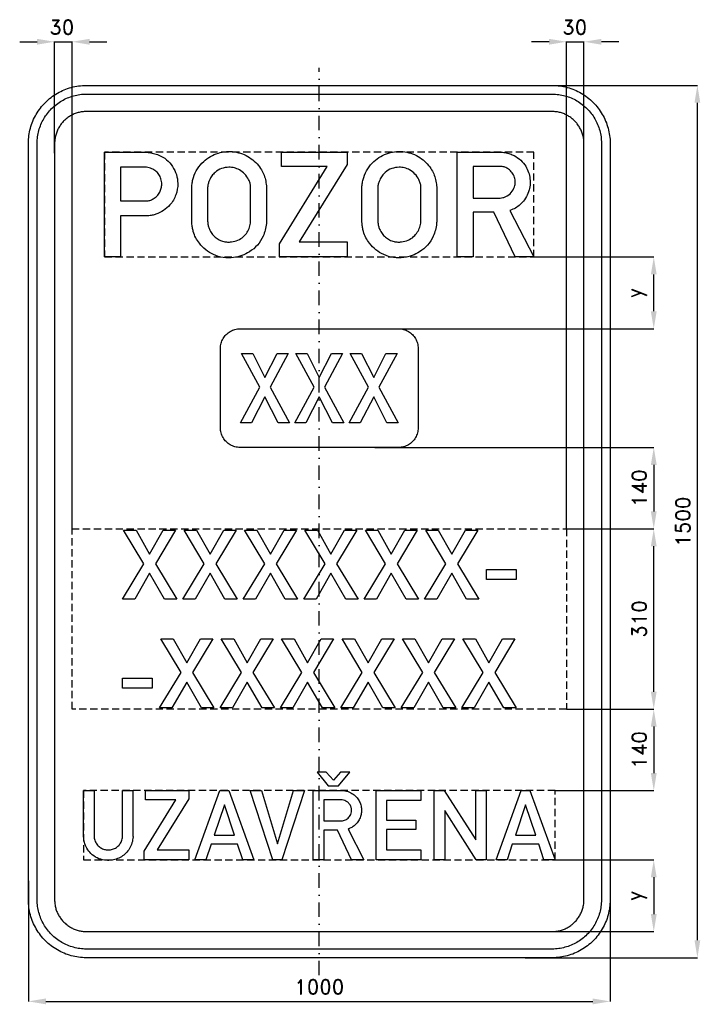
# Model space of a CAD drawing. Header units: millimetres. Extents: x -515 to 655, y -830 to 863.
import ezdxf

# ---------------------------------------------------------------- set-up
doc = ezdxf.new("R2010")
doc.units = ezdxf.units.MM
doc.header["$LTSCALE"] = 5
doc.linetypes.add('ČERCHOVANÁX2', pattern=[2, 1, -0.5, 0, -0.5])
doc.linetypes.add('ČÁRKOVANÁX2', pattern=[1.5, 1, -0.5])
doc.layers.add('Kóty', color=2, linetype='Continuous')
doc.layers.add('Značka', color=7, linetype='Continuous')
doc.styles.get("Standard").update_dxf_attribs({"font": 'romand.shx', "height": 25})
doc.dimstyles.get("Standard").update_dxf_attribs({"dimtxt": 25, "dimasz": 30, "dimexe": 0.18, "dimexo": 0.0625, "dimgap": 12.5, "dimtad": 1, "dimdec": 0, "dimzin": 0, "dimdsep": 46, "dimtxsty": 'Standard', "dimcen": 0.09, "dimadec": 0, "dimazin": 0, "dimtfac": 1, "dimtdec": 0, "dimtofl": 0, "dimtmove": 0, "dimatfit": 3, "dimfxl": 1, "dimtolj": 1, "dimtzin": 0, "dimarcsym": 0})

# ---------------------------------------------------------------- blocks, each defined once
blk = doc.blocks.new('*D0')
at = {"layer": 'Defpoints', "color": 0, "transparency": 16777216}
for p in [(351.7, 750), (650, 750), (353.9, -750)]:
    blk.add_point(p, dxfattribs=at)
at = {"layer": 'Kóty', "color": 0, "lineweight": -2, "transparency": 16777216}
for p, q in [((351.8, 750), (650.2, 750)), ((650, -720), (650, 720)), ((354, -750), (650.2, -750))]:
    blk.add_line(p, q, dxfattribs=at)
at = {"layer": 'Kóty', "color": 0, "transparency": 16777216}
for points in [[(645, 720), (655, 720), (650, 750)], [(645, -720), (655, -720), (650, -750)]]:
    blk.add_solid(points, dxfattribs=at)
at = {"layer": 'Kóty', "color": 0, "transparency": 16777216, "insert": (625, 0), "char_height": 25, "attachment_point": 5, "rotation": 90}
blk.add_mtext('\\A1;1500', dxfattribs=at)
blk = doc.blocks.new('*D1')
at = {"layer": 'Defpoints', "color": 0, "transparency": 16777216}
for p in [(500, -607.9), (-500, -617.9), (500, -825)]:
    blk.add_point(p, dxfattribs=at)
at = {"layer": 'Kóty', "color": 0, "lineweight": -2, "transparency": 16777216}
for p, q in [((500, -608), (500, -825.2)), ((-500, -617.9), (-500, -825.2)), ((-470, -825), (470, -825))]:
    blk.add_line(p, q, dxfattribs=at)
at = {"layer": 'Kóty', "color": 0, "transparency": 16777216}
for points in [[(-470, -820), (-470, -830), (-500, -825)], [(470, -820), (470, -830), (500, -825)]]:
    blk.add_solid(points, dxfattribs=at)
at = {"layer": 'Kóty', "color": 0, "transparency": 16777216, "insert": (0, -800), "char_height": 25, "attachment_point": 5}
blk.add_mtext('\\A1;1000', dxfattribs=at)
blk = doc.blocks.new('*D4')
at = {"layer": 'Defpoints', "color": 0, "transparency": 16777216}
for p in [(95.3, 127.5), (425, -12.5), (575, -12.5)]:
    blk.add_point(p, dxfattribs=at)
at = {"layer": 'Kóty', "color": 0, "lineweight": -2, "transparency": 16777216}
for p, q in [((95.4, 127.5), (575.2, 127.5)), ((575, 97.5), (575, 17.5)), ((425.1, -12.5), (575.2, -12.5))]:
    blk.add_line(p, q, dxfattribs=at)
at = {"layer": 'Kóty', "color": 0, "transparency": 16777216}
for points in [[(570, 97.5), (580, 97.5), (575, 127.5)], [(570, 17.5), (580, 17.5), (575, -12.5)]]:
    blk.add_solid(points, dxfattribs=at)
at = {"layer": 'Kóty', "color": 0, "transparency": 16777216, "insert": (550, 57.5), "char_height": 25, "attachment_point": 5, "rotation": 90}
blk.add_mtext('\\A1;140', dxfattribs=at)
blk = doc.blocks.new('*D5')
at = {"layer": 'Defpoints', "color": 0, "transparency": 16777216}
for p in [(425, -322.5), (405.3, -462.5), (575, -462.5)]:
    blk.add_point(p, dxfattribs=at)
at = {"layer": 'Kóty', "color": 0, "lineweight": -2, "transparency": 16777216}
for p, q in [((425.1, -322.5), (575.2, -322.5)), ((575, -352.5), (575, -432.5)), ((405.3, -462.5), (575.2, -462.5))]:
    blk.add_line(p, q, dxfattribs=at)
at = {"layer": 'Kóty', "color": 0, "transparency": 16777216}
for points in [[(570, -352.5), (580, -352.5), (575, -322.5)], [(570, -432.5), (580, -432.5), (575, -462.5)]]:
    blk.add_solid(points, dxfattribs=at)
at = {"layer": 'Kóty', "color": 0, "transparency": 16777216, "insert": (550, -392.5), "char_height": 25, "attachment_point": 5, "rotation": 90}
blk.add_mtext('\\A1;140', dxfattribs=at)
blk = doc.blocks.new('*D6')
at = {"layer": 'Defpoints', "color": 0, "transparency": 16777216}
for p in [(425, -12.5), (575, -12.5), (425, -322.5)]:
    blk.add_point(p, dxfattribs=at)
at = {"layer": 'Kóty', "color": 0, "lineweight": -2, "transparency": 16777216}
for p, q in [((425.0625, -12.5), (575.18, -12.5)), ((575, -292.5), (575, -42.5)), ((425.0625, -322.5), (575.18, -322.5))]:
    blk.add_line(p, q, dxfattribs=at)
at = {"layer": 'Kóty', "color": 0, "transparency": 16777216}
for points in [[(570, -42.5), (580, -42.5), (575, -12.5)], [(570, -292.5), (580, -292.5), (575, -322.5)]]:
    blk.add_solid(points, dxfattribs=at)
at = {"layer": 'Kóty', "color": 0, "transparency": 16777216, "insert": (550, -167.5), "char_height": 25, "attachment_point": 5, "rotation": 90}
blk.add_mtext('\\A1;310', dxfattribs=at)
blk = doc.blocks.new('*D8')
at = {"layer": 'Defpoints', "color": 0, "transparency": 16777216}
for p in [(369, 455), (575, 455), (115.5, 331.5)]:
    blk.add_point(p, dxfattribs=at)
at = {"layer": 'Kóty', "color": 0, "lineweight": -2, "transparency": 16777216}
for p, q in [((369.1, 455), (575.2, 455)), ((575, 361.5), (575, 425)), ((115.6, 331.5), (575.2, 331.5))]:
    blk.add_line(p, q, dxfattribs=at)
at = {"layer": 'Kóty', "color": 0, "transparency": 16777216}
for points in [[(570, 425), (580, 425), (575, 455)], [(570, 361.5), (580, 361.5), (575, 331.5)]]:
    blk.add_solid(points, dxfattribs=at)
at = {"layer": 'Kóty', "color": 0, "transparency": 16777216, "insert": (545.8, 393.2), "char_height": 25, "attachment_point": 5, "rotation": 90}
blk.add_mtext('\\A1;y', dxfattribs=at)
blk = doc.blocks.new('*D9')
at = {"layer": 'Defpoints', "color": 0, "transparency": 16777216}
for p in [(405.3, -581.5), (313.5, -705), (575, -705)]:
    blk.add_point(p, dxfattribs=at)
at = {"layer": 'Kóty', "color": 0, "lineweight": -2, "transparency": 16777216}
for p, q in [((405.3, -581.5), (575.2, -581.5)), ((575, -611.5), (575, -675)), ((313.5, -705), (575.2, -705))]:
    blk.add_line(p, q, dxfattribs=at)
at = {"layer": 'Kóty', "color": 0, "transparency": 16777216}
for points in [[(570, -611.5), (580, -611.5), (575, -581.5)], [(570, -675), (580, -675), (575, -705)]]:
    blk.add_solid(points, dxfattribs=at)
at = {"layer": 'Kóty', "color": 0, "transparency": 16777216, "insert": (545.8, -643.3), "char_height": 25, "attachment_point": 5, "rotation": 90}
blk.add_mtext('\\A1;y', dxfattribs=at)

msp = doc.modelspace()

# ---------------------------------------------------------------- linework, layer by layer
at = {"layer": 'Kóty'}
for p, q in [((-515, 825), (-485, 825)), ((-455, 633.5), (-455, 825.2)), ((-425, -12.5), (-425, 825.2)), ((-395, 825), (-365, 825)), ((395, 825), (365, 825)), ((425, -12.5), (425, 825.2)), ((455, 650.4), (455, 825.2)), ((515, 825), (485, 825))]:
    msp.add_line(p, q, dxfattribs=at)
for points in [[(-455, 825), (-425, 825)], [(425, 825), (455, 825)]]:
    msp.add_lwpolyline(points, dxfattribs=at)
for points in [[(-485, 830), (-485, 820), (-455, 825)], [(-395, 830), (-395, 820), (-425, 825)], [(395, 830), (395, 820), (425, 825)], [(485, 830), (485, 820), (455, 825)]]:
    msp.add_solid(points, dxfattribs=at)
at = {"layer": 'Značka', "color": 6, "linetype": 'ČERCHOVANÁX2', "ltscale": 5}
msp.add_lwpolyline([(0, -780), (0, 780)], dxfattribs=at)
at = {"layer": 'Značka', "color": 3}
for points in [[(-400, -750), (-400.4, -750), (-400.8, -750, -0.03218), (-413.7, -749.1, -0.035443), (-426.4, -746.5, -0.036267), (-438.7, -742.3, -0.03442), (-450.2, -736.5, -0.033722), (-461, -729.3, -0.034085), (-470.7, -720.7, -0.034209), (-479.3, -711, -0.034229), (-486.5, -700.2, -0.034044), (-492.3, -688.7, -0.033412), (-496.5, -676.4, -0.034127), (-499.1, -663.7, -0.036745), (-500, -650.8), (-500, -650.4), (-500, -650), (-500, 650), (-500, 650.4), (-500, 650.8, -0.03218), (-499.1, 663.7, -0.035441), (-496.5, 676.4, -0.03627), (-492.3, 688.7, -0.034417), (-486.5, 700.2, -0.033719), (-479.3, 711, -0.034078), (-470.7, 720.7, -0.034208), (-461, 729.3, -0.034227), (-450.2, 736.5, -0.034051), (-438.7, 742.3, -0.033416), (-426.4, 746.5, -0.034129), (-413.7, 749.1, -0.036746), (-400.8, 750), (-400.4, 750), (-400, 750), (400, 750), (400.4, 750), (400.8, 750, -0.032179), (413.7, 749.1, -0.035451), (426.4, 746.5, -0.036282), (438.7, 742.3, -0.034425), (450.2, 736.5, -0.033731), (461, 729.3, -0.034081), (470.7, 720.7, -0.034214), (479.3, 711, -0.034229), (486.5, 700.2, -0.034034), (492.3, 688.7, -0.033411), (496.5, 676.4, -0.034122), (499.1, 663.7, -0.036741), (500, 650.8), (500, 650.4), (500, 650), (500, -650), (500, -650.4), (500, -650.8, -0.032179), (499.1, -663.7, -0.035442), (496.5, -676.4, -0.036264), (492.3, -688.7, -0.034415), (486.5, -700.2, -0.033719), (479.3, -711, -0.034086), (470.7, -720.7, -0.034205), (461, -729.3, -0.03423), (450.2, -736.5, -0.034046), (438.7, -742.3, -0.033413), (426.4, -746.5, -0.034127), (413.7, -749.1, -0.036745), (400.8, -750), (400.4, -750), (400, -750), (-400, -750)], [(-400, -735), (-400.3, -735), (-400.7, -735, -0.03218), (-411.6, -734.2, -0.035443), (-422.4, -732, -0.036267), (-432.9, -728.5, -0.03442), (-442.7, -723.5, -0.033721), (-451.9, -717.4, -0.034085), (-460.1, -710.1, -0.034209), (-467.4, -701.9, -0.034229), (-473.5, -692.7, -0.034045), (-478.4, -682.9, -0.033412), (-482, -672.4, -0.034127), (-484.3, -661.6, -0.036745), (-485, -650.7), (-485, -650.3), (-485, -650), (-485, 650), (-485, 650.3), (-485, 650.7, -0.032181), (-484.2, 661.6, -0.035444), (-482, 672.4, -0.036267), (-478.5, 682.9, -0.034419), (-473.5, 692.7, -0.033711), (-467.4, 701.8, -0.034078), (-460.1, 710.1, -0.034195), (-451.9, 717.4, -0.034219), (-442.7, 723.5, -0.034051), (-432.9, 728.4, -0.033409), (-422.4, 732, -0.034121), (-411.6, 734.3, -0.036745), (-400.7, 735), (-400.3, 735), (-400, 735), (400, 735), (400.3, 735), (400.7, 735, -0.032174), (411.6, 734.2, -0.03544), (422.4, 732, -0.036261), (432.9, 728.5, -0.03443), (442.7, 723.5, -0.033731), (451.9, 717.4, -0.03408), (460.1, 710.1, -0.034212), (467.4, 701.9, -0.03423), (473.5, 692.7, -0.034037), (478.4, 682.8, -0.033418), (482, 672.4, -0.034127), (484.3, 661.6, -0.036751), (485, 650.7), (485, 650.3), (485, 650), (485, -650), (485, -650.3), (485, -650.7, -0.032185), (484.2, -661.6, -0.03545), (482, -672.4, -0.036271), (478.5, -682.9, -0.034419), (473.5, -692.7, -0.033715), (467.4, -701.9, -0.034083), (460.1, -710.1, -0.034209), (451.9, -717.4, -0.034231), (442.7, -723.5, -0.034042), (432.9, -728.4, -0.033411), (422.4, -732, -0.034127), (411.6, -734.3, -0.036745), (400.7, -735), (400.3, -735), (400, -735), (-400, -735)], [(-400, -705), (400, -705), (400.2, -705), (400.4, -705, 0.03218), (407.5, -704.5, 0.035442), (414.5, -703.1, 0.036265), (421.3, -700.8, 0.034422), (427.6, -697.6, 0.033717), (433.6, -693.6, 0.034088), (438.9, -688.9, 0.034212), (443.6, -683.6, 0.034229), (447.6, -677.6, 0.034042), (450.7, -671.3, 0.033412), (453.1, -664.5, 0.034125), (454.5, -657.5, 0.036743), (455, -650.4), (455, -650.2), (455, -650), (455, 650), (455, 650.2), (455, 650.4, 0.032187), (454.5, 657.5, 0.035442), (453.1, 664.5, 0.036278), (450.8, 671.3, 0.034421), (447.6, 677.6, 0.033718), (443.6, 683.6, 0.034078), (438.9, 688.9, 0.034199), (433.6, 693.6, 0.034236), (427.6, 697.6, 0.03403), (421.3, 700.8, 0.033395), (414.5, 703.1, 0.034109), (407.5, 704.5, 0.036744), (400.4, 705), (400.2, 705), (400, 705), (-400, 705), (-400.2, 705), (-400.4, 705, 0.032171), (-407.5, 704.5, 0.035429), (-414.5, 703.1, 0.036266), (-421.3, 700.8, 0.034431), (-427.6, 697.6, 0.033735), (-433.6, 693.6, 0.034079), (-438.9, 688.9, 0.034224), (-443.6, 683.6, 0.034235), (-447.6, 677.6, 0.03404), (-450.7, 671.3, 0.033409), (-453.1, 664.5, 0.034125), (-454.5, 657.5, 0.036745), (-455, 650.4), (-455, 650.2), (-455, 650), (-455, -650), (-455, -650.2), (-455, -650.4, 0.03218), (-454.5, -657.5, 0.035443), (-453.1, -664.5, 0.036267), (-450.8, -671.3, 0.034421), (-447.6, -677.6, 0.033721), (-443.6, -683.6, 0.034084), (-438.9, -688.9, 0.034208), (-433.6, -693.6, 0.03423), (-427.6, -697.6, 0.034044), (-421.3, -700.7, 0.033412), (-414.5, -703.1, 0.034127), (-407.5, -704.5, 0.036745), (-400.4, -705), (-400.2, -705), (-400, -705)], [(-369, 455), (-369, 635), (-296.2, 635), (-295.2, 634.9), (-294.1, 634.7, -0.025334), (-284.9, 633.1, -0.042928), (-276, 630.1, -0.079586), (-262.7, 622.2, -0.076485), (-252.4, 610.5, -0.07689), (-245.7, 596.7, -0.075741), (-243.3, 581.4, -0.094028), (-246.6, 561.6, -0.098352), (-256.8, 544.4, -0.073285), (-267.7, 534.8, -0.067696), (-280.7, 528.5, -0.034228), (-287.5, 526.7, -0.037885), (-294.5, 525.8), (-295.6, 525.7), (-296.8, 525.7), (-341.5, 525.7), (-341.5, 455), (-369, 455)], [(-219.3, 573.9), (-219.3, 575.3, -0.004529), (-219.2, 576.8, -0.030679), (-218.1, 584.3, -0.031069), (-216.2, 591.7, -0.066298), (-209.3, 606.6, -0.068474), (-198.7, 619.1, -0.061858), (-187, 627.9, -0.059934), (-173.5, 633.5, -0.057352), (-159.7, 636.2, -0.057578), (-145.5, 635.6, -0.056916), (-132.1, 632.2, -0.057507), (-119.7, 625.8, -0.055384), (-109.2, 617.4, -0.053461), (-100.8, 606.9, -0.04303), (-95.8, 597.8, -0.048851), (-92.6, 588, -0.022723), (-91.6, 582.7, -0.012946), (-90.9, 577.3), (-90.8, 576.4), (-90.7, 575.5), (-90.7, 515.2), (-90.9, 513.8), (-91, 512.5, -0.035772), (-92.9, 501.3, -0.047844), (-96.7, 490.6, -0.078792), (-106.3, 475.5, -0.073102), (-120, 463.9, -0.060121), (-133.1, 457.3, -0.059851), (-147.3, 453.9, -0.071114), (-165, 454, -0.074186), (-181.9, 459.2, -0.066047), (-195.2, 467.3, -0.0617), (-206.1, 478.5, -0.04709), (-212.4, 488.1, -0.053874), (-216.6, 498.7, -0.030223), (-218.1, 505.7, -0.017682), (-219, 512.9), (-219.2, 514.5), (-219.3, 516.2), (-219.3, 573.9)], [(73.2, 573.9, -0.001515), (73.3, 575.3, -0.004509), (73.4, 576.8, -0.030687), (74.4, 584.3, -0.031077), (76.4, 591.7, -0.066302), (83.3, 606.6, -0.068475), (93.9, 619.1, -0.061853), (105.6, 627.9, -0.059934), (119, 633.5, -0.057351), (132.9, 636.2, -0.057578), (147, 635.6, -0.056915), (160.5, 632.2, -0.057506), (172.9, 625.8, -0.055384), (183.4, 617.4, -0.053458), (191.8, 606.9, -0.043022), (196.8, 597.8, -0.048842), (200, 588, -0.022712), (201, 582.7, -0.012946), (201.7, 577.3), (201.8, 576.4), (201.8, 575.5), (201.8, 515.2), (201.7, 513.8, -0.002788), (201.6, 512.5, -0.035777), (199.6, 501.3, -0.047844), (195.9, 490.6, -0.07879), (186.3, 475.5, -0.073101), (172.5, 463.9, -0.060122), (159.5, 457.3, -0.059852), (145.3, 453.9, -0.071114), (127.6, 454, -0.074187), (110.7, 459.2, -0.066046), (97.3, 467.3, -0.061699), (86.5, 478.5, -0.047092), (80.2, 488.1, -0.053874), (76, 498.7, -0.030215), (74.4, 505.7, -0.017678), (73.5, 512.9), (73.4, 514.5), (73.2, 516.2), (73.2, 573.9)], [(237.1, 455), (237.1, 635), (312.9, 635), (313.9, 635), (315, 635, -0.052893), (323.5, 633.7, -0.045262), (331.6, 630.8, -0.068749), (343.7, 623.6, -0.074101), (353.2, 613.3, -0.062847), (358.8, 603.2, -0.059666), (361.8, 591.9, -0.055135), (362.5, 581, -0.055181), (360.7, 570.2, -0.062311), (356.1, 558.7, -0.063044), (348.8, 548.7, -0.052736), (341.4, 541.9, -0.055204), (332.7, 536.9), (330.2, 535.8), (327.7, 534.9), (369, 455), (336.7, 455), (299.9, 532.1), (264.5, 532.1), (264.5, 455), (237.1, 455)], [(264.5, 610.7), (264.5, 556.2), (308.6, 556.2), (309.7, 556.2), (310.8, 556.3, 0.040824), (315.8, 557, 0.049409), (320.6, 558.7, 0.110766), (330, 565.6, 0.114769), (335.7, 575.8, 0.085169), (336.9, 583.8, 0.080074), (335.6, 591.8, 0.084077), (331.5, 599.7, 0.08123), (325.2, 605.9, 0.067126), (319.2, 609.2, 0.082147), (312.6, 610.7), (311.8, 610.7), (311, 610.7), (264.5, 610.7)], [(-341.5, 609.2), (-341.5, 551.3), (-298.8, 551.3), (-298, 551.3), (-297.2, 551.3, 0.067124), (-291.2, 552.3, 0.057708), (-285.6, 554.9, 0.071734), (-279.1, 559.8, 0.074484), (-274.3, 566.3, 0.068275), (-271.6, 573.1, 0.065314), (-270.8, 580.4, 0.077201), (-272.1, 589.2, 0.083747), (-276, 597, 0.073391), (-281.2, 602.6, 0.066076), (-287.8, 606.6, 0.042642), (-292.2, 608.3, 0.049269), (-296.9, 609.1), (-297.6, 609.1), (-298.3, 609.2), (-341.5, 609.2)], [(-191.9, 573.7), (-191.9, 516.2), (-191.8, 515.1), (-191.7, 514, 0.037596), (-190.8, 508.3, 0.041684), (-188.9, 502.8, 0.062903), (-184.7, 495.4, 0.060167), (-178.8, 489.2, 0.059426), (-171.9, 484.4, 0.064336), (-164.1, 481.6, 0.050523), (-157.6, 480.6, 0.044537), (-151, 480.9, 0.073895), (-140, 483.8, 0.085009), (-130.4, 490, 0.073632), (-124, 497.4, 0.063583), (-119.9, 506.2, 0.033197), (-118.6, 510.6, 0.042641), (-118, 515.2, 0.004526), (-118, 515.8, 0.001521), (-118, 516.3), (-118, 573.6, 0.002803), (-118, 574.6, 0.008372), (-118, 575.7, 0.062608), (-119, 581.9, 0.048319), (-121.4, 587.9, 0.076903), (-128.1, 597.6, 0.083772), (-137.4, 604.7, 0.069871), (-146, 608.1, 0.066666), (-155.3, 609.2, 0.088512), (-168.1, 606.9, 0.098119), (-179.1, 600.3, 0.062844), (-184.6, 594.4, 0.05139), (-188.6, 587.3, 0.039518), (-190.7, 581.6, 0.050753), (-191.8, 575.8, 0.007122), (-191.9, 574.8), (-191.9, 573.7)], [(100.7, 573.7), (100.7, 516.2), (100.7, 515.1), (100.8, 514, 0.037586), (101.8, 508.3, 0.041669), (103.7, 502.8, 0.062896), (107.9, 495.4, 0.060167), (113.8, 489.2, 0.059426), (120.7, 484.4, 0.064336), (128.5, 481.6, 0.050521), (135, 480.6, 0.044537), (141.5, 480.9, 0.073897), (152.6, 483.8, 0.085012), (162.2, 490, 0.073629), (168.5, 497.4, 0.063583), (172.7, 506.2, 0.033197), (174, 510.6, 0.042634), (174.5, 515.2, 0.004631), (174.6, 515.8, 0.001573), (174.6, 516.3), (174.6, 573.6, 0.002803), (174.6, 574.6, 0.008431), (174.6, 575.7, 0.062603), (173.6, 581.9, 0.048319), (171.2, 587.9, 0.076901), (164.5, 597.6, 0.083771), (155.2, 604.7, 0.069871), (146.6, 608.1, 0.066666), (137.3, 609.2, 0.088513), (124.5, 606.9, 0.098122), (113.5, 600.3, 0.062841), (108, 594.4, 0.05139), (104, 587.3, 0.039523), (101.8, 581.6, 0.050753), (100.8, 575.8, 0.007122), (100.7, 574.8, 0.00231), (100.7, 573.7)]]:
    msp.add_lwpolyline(points, format="xyb", dxfattribs=at)
at = {"layer": 'Značka', "color": 6, "linetype": 'ČÁRKOVANÁX2', "ltscale": 2.5}
for points in [[(-369, 455), (369, 455), (369, 635), (-369, 635)], [(-405.3, -581.5), (405.3, -581.5), (405.3, -462.5), (-405.3, -462.5)]]:
    msp.add_lwpolyline(points, close=True, dxfattribs=at)
at = {"layer": 'Značka', "color": 3}
for points in [[(-68.2, 455), (-68.2, 477.6), (13.7, 610.6), (-65, 610.6), (-65, 635), (47.7, 635), (47.7, 613.8), (-34.4, 480.8), (47.7, 480.8), (47.7, 455), (-68.2, 455)], [(-338.3, -133.5), (-301.5, -72.4), (-336.3, -14.5), (-314.9, -14.5), (-291.6, -55.8), (-268.1, -14.5), (-246.9, -14.5), (-281.8, -72.4), (-244.9, -133.5), (-266.2, -133.5), (-291.6, -88.9), (-317.1, -133.5), (-338.3, -133.5)], [(-234.5, -133.5), (-197.7, -72.4), (-232.4, -14.5), (-211.1, -14.5), (-187.8, -55.8), (-164.3, -14.5), (-143.1, -14.5), (-177.9, -72.4), (-141, -133.5), (-162.3, -133.5), (-187.8, -88.9), (-213.2, -133.5), (-234.5, -133.5)], [(-130.6, -133.5), (-93.8, -72.4), (-128.6, -14.5), (-107.2, -14.5), (-83.9, -55.8), (-60.4, -14.5), (-39.2, -14.5), (-74.1, -72.4), (-37.2, -133.5), (-58.4, -133.5), (-83.9, -88.9), (-109.4, -133.5), (-130.6, -133.5)], [(-26.8, -133.5), (10.1, -72.4), (-24.7, -14.5), (-3.3, -14.5), (20, -55.8), (43.5, -14.5), (64.7, -14.5), (29.8, -72.4), (66.7, -133.5), (45.4, -133.5), (20, -88.9), (-5.5, -133.5), (-26.8, -133.5)], [(77.1, -133.5), (113.9, -72.4), (79.2, -14.5), (100.5, -14.5), (123.8, -55.8), (147.3, -14.5), (168.5, -14.5), (133.7, -72.4), (170.6, -133.5), (149.3, -133.5), (123.8, -88.9), (98.3, -133.5), (77.1, -133.5)], [(181, -133.5), (217.8, -72.4), (183, -14.5), (204.4, -14.5), (227.7, -55.8), (251.2, -14.5), (272.4, -14.5), (237.5, -72.4), (274.4, -133.5), (253.2, -133.5), (227.7, -88.9), (202.2, -133.5), (181, -133.5)], [(287.3, -99.5), (287.3, -82.5), (338.3, -82.5), (338.3, -99.5), (287.3, -99.5)], [(-274.4, -320.5), (-237.6, -259.4), (-272.4, -201.5), (-251, -201.5), (-227.7, -242.8), (-204.2, -201.5), (-183, -201.5), (-217.9, -259.4), (-181, -320.5), (-202.3, -320.5), (-227.7, -275.9), (-253.2, -320.5), (-274.4, -320.5)], [(-170.6, -320.5), (-133.8, -259.4), (-168.5, -201.5), (-147.1, -201.5), (-123.9, -242.8), (-100.4, -201.5), (-79.1, -201.5), (-114, -259.4), (-77.1, -320.5), (-98.4, -320.5), (-123.9, -275.9), (-149.3, -320.5), (-170.6, -320.5)], [(-66.7, -320.5), (-29.9, -259.4), (-64.7, -201.5), (-43.3, -201.5), (-20, -242.8), (3.5, -201.5), (24.7, -201.5), (-10.1, -259.4), (26.7, -320.5), (5.5, -320.5), (-20, -275.9), (-45.5, -320.5), (-66.7, -320.5)], [(37.2, -320.5), (74, -259.4), (39.2, -201.5), (60.6, -201.5), (83.9, -242.8), (107.4, -201.5), (128.6, -201.5), (93.7, -259.4), (130.6, -320.5), (109.3, -320.5), (83.9, -275.9), (58.4, -320.5), (37.2, -320.5)], [(141, -320.5), (177.8, -259.4), (143.1, -201.5), (164.5, -201.5), (187.7, -242.8), (211.2, -201.5), (232.4, -201.5), (197.6, -259.4), (234.5, -320.5), (213.2, -320.5), (187.7, -275.9), (162.3, -320.5), (141, -320.5)], [(244.9, -320.5), (281.7, -259.4), (246.9, -201.5), (268.3, -201.5), (291.6, -242.8), (315.1, -201.5), (336.3, -201.5), (301.5, -259.4), (338.3, -320.5), (317.1, -320.5), (291.6, -275.9), (266.1, -320.5), (244.9, -320.5)], [(-338.3, -286.5), (-338.3, -269.5), (-287.3, -269.5), (-287.3, -286.5), (-338.3, -286.5)]]:
    msp.add_lwpolyline(points, dxfattribs=at)
at = {"layer": 'Značka', "color": 5}
msp.add_lwpolyline([(-136, 127.5), (-136.1, 127.5), (-136.3, 127.5, -0.03218), (-140.7, 127.8, -0.035443), (-145, 128.7, -0.036267), (-149.1, 130.1, -0.034421), (-153.1, 132.1, -0.033721), (-156.7, 134.5, -0.034085), (-160, 137.5, -0.034209), (-163, 140.8, -0.034229), (-165.4, 144.4, -0.034044), (-167.4, 148.4, -0.033412), (-168.8, 152.5, -0.034127), (-169.7, 156.8, -0.036745), (-170, 161.2), (-170, 161.4), (-170, 161.5), (-170, 297.5), (-170, 297.6), (-170, 297.8, -0.03218), (-169.7, 302.2, -0.035443), (-168.8, 306.5, -0.036267), (-167.4, 310.6, -0.034421), (-165.4, 314.6, -0.033721), (-163, 318.2, -0.034085), (-160, 321.5, -0.034209), (-156.7, 324.5, -0.034229), (-153.1, 326.9, -0.034044), (-149.1, 328.9, -0.033412), (-145, 330.3, -0.034127), (-140.7, 331.2, -0.036745), (-136.3, 331.5), (-136.1, 331.5), (-136, 331.5), (136, 331.5), (136.1, 331.5), (136.3, 331.5, -0.03218), (140.7, 331.2, -0.035443), (145, 330.3, -0.036267), (149.1, 328.9, -0.034421), (153.1, 326.9, -0.033721), (156.7, 324.5, -0.034085), (160, 321.5, -0.034209), (163, 318.2, -0.034229), (165.4, 314.6, -0.034044), (167.4, 310.6, -0.033412), (168.8, 306.5, -0.034127), (169.7, 302.2, -0.036745), (170, 297.8), (170, 297.6), (170, 297.5), (170, 161.5), (170, 161.4), (170, 161.2, -0.03218), (169.7, 156.8, -0.035443), (168.8, 152.5, -0.036267), (167.4, 148.4, -0.034421), (165.4, 144.4, -0.033721), (163, 140.8, -0.034085), (160, 137.5, -0.034209), (156.7, 134.5, -0.034229), (153.1, 132.1, -0.034044), (149.1, 130.1, -0.033412), (145, 128.7, -0.034127), (140.7, 127.8, -0.036745), (136.3, 127.5), (136.1, 127.5), (136, 127.5), (-136, 127.5)], format="xyb", dxfattribs=at)
msp.add_lwpolyline([(-136, 127.5), (-136.1, 127.5), (-136.3, 127.5, -0.03218), (-140.7, 127.8, -0.035443), (-145, 128.7, -0.036267), (-149.1, 130.1, -0.034421), (-153.1, 132.1, -0.033721), (-156.7, 134.5, -0.034085), (-160, 137.5, -0.034209), (-163, 140.8, -0.034229), (-165.4, 144.4, -0.034044), (-167.4, 148.4, -0.033412), (-168.8, 152.5, -0.034127), (-169.7, 156.8, -0.036745), (-170, 161.2), (-170, 161.4), (-170, 161.5), (-170, 297.5), (-170, 297.6), (-170, 297.8, -0.03218), (-169.7, 302.2, -0.035443), (-168.8, 306.5, -0.036267), (-167.4, 310.6, -0.034421), (-165.4, 314.6, -0.033721), (-163, 318.2, -0.034085), (-160, 321.5, -0.034209), (-156.7, 324.5, -0.034229), (-153.1, 326.9, -0.034044), (-149.1, 328.9, -0.033412), (-145, 330.3, -0.034127), (-140.7, 331.2, -0.036745), (-136.3, 331.5), (-136.1, 331.5), (-136, 331.5), (136, 331.5), (136.1, 331.5), (136.3, 331.5, -0.03218), (140.7, 331.2, -0.035443), (145, 330.3, -0.036267), (149.1, 328.9, -0.034421), (153.1, 326.9, -0.033721), (156.7, 324.5, -0.034085), (160, 321.5, -0.034209), (163, 318.2, -0.034229), (165.4, 314.6, -0.034044), (167.4, 310.6, -0.033412), (168.8, 306.5, -0.034127), (169.7, 302.2, -0.036745), (170, 297.8), (170, 297.6), (170, 297.5), (170, 161.5), (170, 161.4), (170, 161.2, -0.03218), (169.7, 156.8, -0.035443), (168.8, 152.5, -0.036267), (167.4, 148.4, -0.034421), (165.4, 144.4, -0.033721), (163, 140.8, -0.034085), (160, 137.5, -0.034209), (156.7, 134.5, -0.034229), (153.1, 132.1, -0.034044), (149.1, 130.1, -0.033412), (145, 128.7, -0.034127), (140.7, 127.8, -0.036745), (136.3, 127.5), (136.1, 127.5), (136, 127.5), (-136, 127.5)], format="xyb", dxfattribs=at)
for points in [[(-135.5, 170), (-102.4, 231.1), (-133.7, 289), (-114.4, 289), (-93.5, 247.7), (-72.3, 289), (-53.2, 289), (-84.6, 231.1), (-51.4, 170), (-70.6, 170), (-93.5, 214.6), (-116.4, 170), (-135.5, 170)], [(-42, 170), (-8.9, 231.1), (-40.2, 289), (-21, 289), (0, 247.7), (21.1, 289), (40.2, 289), (8.9, 231.1), (42, 170), (22.9, 170), (0, 214.6), (-22.9, 170), (-42, 170)], [(51.4, 170), (84.6, 231.1), (53.3, 289), (72.5, 289), (93.5, 247.7), (114.6, 289), (133.7, 289), (102.3, 231.1), (135.5, 170), (116.4, 170), (93.5, 214.6), (70.5, 170), (51.4, 170)]]:
    msp.add_lwpolyline(points, dxfattribs=at)
at = {"layer": 'Značka', "color": 6, "linetype": 'ČÁRKOVANÁX2', "ltscale": 2.5}
msp.add_lwpolyline([(-425, -322.5), (-425, -12.5), (425, -12.5), (425, -322.5), (-425, -322.5)], dxfattribs=at)
at = {"layer": 'Značka', "color": 1}
for points in [[(15.2, -454.3), (33.3, -454.3), (52.4, -431), (36.5, -431), (24.2, -444.8), (12, -431), (-3.9, -431), (15.2, -454.3)], [(-300.9, -581.5), (-300.9, -566.5), (-246.7, -478.6), (-298.8, -478.6), (-298.8, -462.5), (-224.2, -462.5), (-224.2, -476.5), (-278.5, -564.4), (-224.2, -564.4), (-224.2, -581.5), (-300.9, -581.5)], [(-213.8, -581.5), (-170.7, -462.5), (-155.7, -462.5), (-112.5, -581.5), (-131.6, -581.5), (-140.5, -554.9), (-186, -554.9), (-194.8, -581.5), (-213.8, -581.5)], [(-79.6, -581.5), (-119, -462.5), (-99.6, -462.5), (-72.1, -553.9), (-44.5, -462.5), (-25.3, -462.5), (-64.6, -581.5), (-79.6, -581.5)], [(97.6, -581.5), (97.6, -462.5), (174.4, -462.5), (174.4, -479.7), (115.7, -479.7), (115.7, -513.6), (165.8, -513.6), (165.8, -529.5), (115.7, -529.5), (115.7, -564.6), (174.3, -564.6), (174.3, -581.5), (97.6, -581.5)], [(197.7, -581.5), (197.7, -462.5), (214.8, -462.5), (268.9, -547.4), (268.9, -462.5), (287.1, -462.5), (287, -581.5), (269.9, -581.5), (215.7, -496.7), (215.7, -581.5), (197.7, -581.5)], [(304, -581.5), (347.1, -462.5), (362.1, -462.5), (405.3, -581.5), (386.2, -581.5), (377.3, -554.9), (331.7, -554.9), (323, -581.5), (304, -581.5)], [(-145.8, -539.1), (-163.2, -486.8), (-180.6, -539.1), (-145.8, -539.1)], [(372, -539.1), (354.6, -486.8), (337.2, -539.1), (372, -539.1)]]:
    msp.add_lwpolyline(points, dxfattribs=at)
for points in [[(-405.3, -462.5), (-387.2, -462.5), (-387.2, -541.1), (-387.1, -541.6), (-387.1, -542.2, 0.039543), (-386.4, -546.1, 0.043686), (-385.1, -549.9, 0.079497), (-381.2, -556.1, 0.080044), (-375.6, -560.8, 0.074673), (-369.5, -563.6, 0.071356), (-362.8, -564.5, 0.077187), (-355.5, -563.5, 0.082092), (-348.8, -560.3, 0.077982), (-343.7, -555.6, 0.072581), (-340.1, -549.6, 0.046191), (-338.8, -545.7, 0.05459), (-338.3, -541.6), (-338.2, -541.2), (-338.2, -540.8), (-338.2, -462.5), (-320.3, -462.5), (-320.3, -541), (-320.2, -541.7, -0.004615), (-320.2, -542.3, -0.044944), (-320.8, -547.4, -0.033047), (-322.1, -552.5, -0.05764), (-326.3, -562, -0.066494), (-332.6, -570.1, -0.064403), (-340.2, -576.2, -0.060337), (-349.1, -580.3, -0.061462), (-359, -582.4, -0.061737), (-369.1, -582.1, -0.080256), (-381.8, -578.3, -0.084185), (-392.6, -570.6, -0.072646), (-399.6, -561.8, -0.072796), (-403.8, -551.5, -0.029071), (-404.7, -546.8, -0.022449), (-405.2, -542.1), (-405.2, -541.6), (-405.3, -541), (-405.3, -462.5)], [(-10.4, -581.5), (-10.4, -462.5), (39.7, -462.5), (40.4, -462.5, -0.005426), (41.1, -462.5, -0.052876), (46.7, -463.3, -0.045257), (52.1, -465.3, -0.068752), (60, -470, -0.074107), (66.3, -476.8, -0.062848), (70.1, -483.5, -0.059662), (72.1, -491, -0.055136), (72.5, -498.2, -0.05518), (71.3, -505.3, -0.062308), (68.3, -512.9, -0.063046), (63.5, -519.6, -0.052741), (58.5, -524.1, -0.055198), (52.8, -527.4, -0.011424), (51.1, -528.1, -0.003811), (49.5, -528.7), (76.8, -581.5), (55.4, -581.5), (31.1, -530.5), (7.7, -530.5), (7.7, -581.5), (-10.4, -581.5)], [(7.7, -478.5), (7.7, -514.6), (36.9, -514.6), (37.6, -514.6, 0.005988), (38.3, -514.6, 0.040793), (41.6, -514, 0.049419), (44.8, -513, 0.110772), (51, -508.4, 0.114761), (54.7, -501.6, 0.085168), (55.6, -496.3, 0.080084), (54.7, -491.1, 0.084083), (52, -485.9, 0.081231), (47.8, -481.8, 0.067106), (43.8, -479.5, 0.082126), (39.5, -478.6, 0.008052), (39, -478.6), (38.5, -478.5), (7.7, -478.5)]]:
    msp.add_lwpolyline(points, format="xyb", dxfattribs=at)

# ---------------------------------------------------------------- texts
at = {"layer": 'Kóty', "char_height": 25, "attachment_point": 5}
for insert in [(-442.6, 850), (439.1, 850)]:
    msp.add_mtext('\\A1;30', dxfattribs=dict(at, insert=insert))

# ---------------------------------------------------------------- dimensions: what is measured, and where the dimension line sits
at = {"layer": 'Kóty'}
for base, p1, p2, picture, middle in [((650, 750), (353.9, -750), (351.7, 750), '*D0', (625, 0)), ((575, -12.5), (95.3, 127.5), (425, -12.5), '*D4', (550, 57.5)), ((575, -12.5), (425, -322.5), (425, -12.5), '*D6', (550, -167.5)), ((575, -462.5), (425, -322.5), (405.3, -462.5), '*D5', (550, -392.5))]:
    dim = msp.add_linear_dim(base=base, p1=p1, p2=p2, angle=90, dimstyle='Standard', dxfattribs=at)
    dim.commit()
    dim.dimension.update_dxf_attribs({"geometry": picture, "text_midpoint": middle})
for base, p1, p2, picture, middle in [((575, 455), (115.5, 331.5), (369, 455), '*D8', (545.8, 393.2)), ((575, -705), (405.3, -581.5), (313.5, -705), '*D9', (545.8, -643.3))]:
    dim = msp.add_linear_dim(base=base, p1=p1, p2=p2, angle=90, text='y', dimstyle='Standard', dxfattribs=at)
    dim.commit()
    dim.dimension.update_dxf_attribs({"geometry": picture, "text_midpoint": middle})
dim = msp.add_linear_dim(base=(500, -825), p1=(-500, -617.9), p2=(500, -607.9), dimstyle='Standard', dxfattribs=at)
dim.commit()
dim.dimension.update_dxf_attribs({"geometry": '*D1', "text_midpoint": (0, -800)})

doc.saveas('drawing.dxf')
